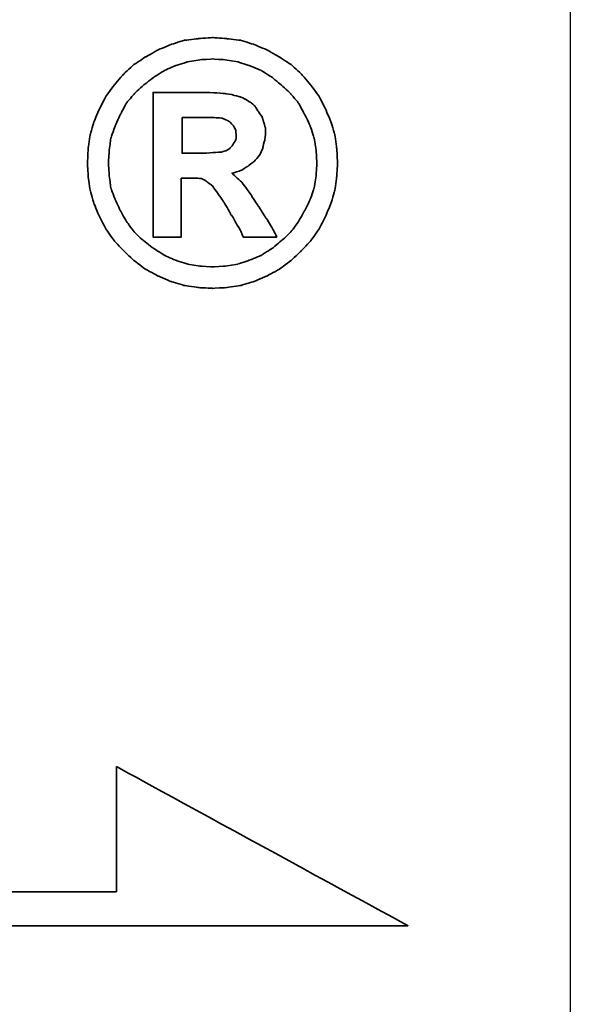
# Model space of a CAD drawing. Header units: millimetres. Extents: x 10 to 393, y 108 to 243.
# Tile 41 of 43: x 301.32 to 305.13, y 140.61 to 147.43. Entities that reach past the tile are written whole.
import ezdxf

# ---------------------------------------------------------------- set-up
doc = ezdxf.new("R2010")
doc.units = ezdxf.units.MM
doc.header["$LTSCALE"] = 0.15
for name, color, linetype in [('DIM', 4, 'CONTINUOUS'), ('layer 1', 7, 'CONTINUOUS'), ('OUT', 3, 'CONTINUOUS')]:
    doc.layers.add(name, color=color, linetype=linetype)

# ---------------------------------------------------------------- blocks, each defined once
blk = doc.blocks.new('TBI MOTION logo(完整正式版)')
at = {"layer": 'layer 1', "color": 22, "lineweight": 35}
for points, knots in [([(81.20634, 4.98624), (81.20634, 4.98624), (81.18649, 5.32862), (81.18649, 5.32862), (81.18649, 5.32862), (81.18649, 5.32862), (81.13886, 5.66206), (81.13886, 5.66206), (81.13886, 5.66206), (81.13886, 5.66206), (81.04359, 5.97764), (81.04359, 5.97764), (81.04359, 5.97764), (81.04359, 5.97764), (80.91061, 6.29124), (80.91061, 6.29124), (80.91061, 6.29124), (80.91061, 6.29124), (80.75778, 6.58697), (80.75778, 6.58697), (80.75778, 6.58697), (80.75778, 6.58697), (80.5593, 6.85294), (80.5593, 6.85294), (80.5593, 6.85294), (80.5593, 6.85294), (80.33105, 7.1189), (80.33105, 7.1189), (80.33105, 7.1189), (80.33105, 7.1189), (80.09287, 7.33921), (80.09287, 7.33921), (80.09287, 7.33921), (80.09287, 7.33921), (79.815, 7.51982), (79.815, 7.51982), (79.815, 7.51982), (79.815, 7.51982), (79.51133, 7.69051), (79.51133, 7.69051), (79.51133, 7.69051), (79.51133, 7.69051), (79.19773, 7.8235), (79.19773, 7.8235), (79.19773, 7.8235), (79.19773, 7.8235), (78.88215, 7.91877), (78.88215, 7.91877), (78.88215, 7.91877), (78.88215, 7.91877), (78.54871, 7.95846), (78.54871, 7.95846), (78.54871, 7.95846), (78.54871, 7.95846), (78.21526, 7.98625), (78.21526, 7.98625), (78.21526, 7.98625), (78.21526, 7.98625), (77.87388, 7.95846), (77.87388, 7.95846), (77.87388, 7.95846), (77.87388, 7.95846), (77.54044, 7.91877), (77.54044, 7.91877), (77.54044, 7.91877), (77.54044, 7.91877), (77.22485, 7.8235), (77.22485, 7.8235), (77.22485, 7.8235), (77.22485, 7.8235), (76.91027, 7.69051), (76.91027, 7.69051), (76.91027, 7.69051), (76.91027, 7.69051), (76.6056, 7.51982), (76.6056, 7.51982), (76.6056, 7.51982), (76.6056, 7.51982), (76.32972, 7.33921), (76.32972, 7.33921), (76.32972, 7.33921), (76.32972, 7.33921), (76.09154, 7.1189), (76.09154, 7.1189), (76.09154, 7.1189), (76.09154, 7.1189), (75.86329, 6.85294), (75.86329, 6.85294), (75.86329, 6.85294), (75.86329, 6.85294), (75.66382, 6.58697), (75.66382, 6.58697), (75.66382, 6.58697), (75.66382, 6.58697), (75.51099, 6.29124), (75.51099, 6.29124), (75.51099, 6.29124), (75.51099, 6.29124), (75.37702, 5.97764), (75.37702, 5.97764), (75.37702, 5.97764), (75.37702, 5.97764), (75.28175, 5.66206), (75.28175, 5.66206), (75.28175, 5.66206), (75.28175, 5.66206), (75.23411, 5.32862), (75.23411, 5.32862), (75.23411, 5.32862), (75.23411, 5.32862), (75.21625, 4.98624), (75.21625, 4.98624), (75.21625, 4.98624), (75.21625, 4.98624), (75.23411, 4.6528), (75.23411, 4.6528), (75.23411, 4.6528), (75.23411, 4.6528), (75.28175, 4.32035), (75.28175, 4.32035), (75.28175, 4.32035), (75.28175, 4.32035), (75.37702, 3.99583), (75.37702, 3.99583), (75.37702, 3.99583), (75.37702, 3.99583), (75.51099, 3.68224), (75.51099, 3.68224), (75.51099, 3.68224), (75.51099, 3.68224), (75.66382, 3.38749), (75.66382, 3.38749), (75.66382, 3.38749), (75.66382, 3.38749), (75.86329, 3.10963), (75.86329, 3.10963), (75.86329, 3.10963), (75.86329, 3.10963), (76.09154, 2.87145), (76.09154, 2.87145), (76.09154, 2.87145), (76.09154, 2.87145), (76.32972, 2.6432), (76.32972, 2.6432), (76.32972, 2.6432), (76.32972, 2.6432), (76.6056, 2.43381), (76.6056, 2.43381), (76.6056, 2.43381), (76.6056, 2.43381), (76.91027, 2.27205), (76.91027, 2.27205), (76.91027, 2.27205), (76.91027, 2.27205), (77.22485, 2.13906), (77.22485, 2.13906), (77.22485, 2.13906), (77.22485, 2.13906), (77.54044, 2.0438), (77.54044, 2.0438), (77.54044, 2.0438), (77.54044, 2.0438), (77.87388, 1.99616), (77.87388, 1.99616), (77.87388, 1.99616), (77.87388, 1.99616), (78.21526, 1.97631), (78.21526, 1.97631), (78.21526, 1.97631), (78.21526, 1.97631), (78.54871, 1.99616), (78.54871, 1.99616), (78.54871, 1.99616), (78.54871, 1.99616), (78.88215, 2.0438), (78.88215, 2.0438), (78.88215, 2.0438), (78.88215, 2.0438), (79.19773, 2.13906), (79.19773, 2.13906), (79.19773, 2.13906), (79.19773, 2.13906), (79.51133, 2.27205), (79.51133, 2.27205), (79.51133, 2.27205), (79.51133, 2.27205), (79.815, 2.43381), (79.815, 2.43381), (79.815, 2.43381), (79.815, 2.43381), (80.09287, 2.6432), (80.09287, 2.6432), (80.09287, 2.6432), (80.09287, 2.6432), (80.33105, 2.87145), (80.33105, 2.87145), (80.33105, 2.87145), (80.33105, 2.87145), (80.5593, 3.10963), (80.5593, 3.10963), (80.5593, 3.10963), (80.5593, 3.10963), (80.75778, 3.38749), (80.75778, 3.38749), (80.75778, 3.38749), (80.75778, 3.38749), (80.91061, 3.68224), (80.91061, 3.68224), (80.91061, 3.68224), (80.91061, 3.68224), (81.04359, 3.99583), (81.04359, 3.99583), (81.04359, 3.99583), (81.04359, 3.99583), (81.13886, 4.32035), (81.13886, 4.32035), (81.13886, 4.32035), (81.13886, 4.32035), (81.18649, 4.6528), (81.18649, 4.6528), (81.18649, 4.6528), (81.18649, 4.6528), (81.20634, 4.98624), (81.20634, 4.98624)], [0, 0, 0, 0, 0.01785714, 0.01785714, 0.01785714, 0.01785715, 0.03571429, 0.03571429, 0.03571429, 0.0357143, 0.05357143, 0.05357143, 0.05357143, 0.05357144, 0.07142857, 0.07142857, 0.07142857, 0.07142858, 0.08928571, 0.08928571, 0.08928571, 0.08928572, 0.10714286, 0.10714286, 0.10714286, 0.10714287, 0.125, 0.125, 0.125, 0.12500001, 0.14285714, 0.14285714, 0.14285714, 0.14285715, 0.16071429, 0.16071429, 0.16071429, 0.1607143, 0.17857143, 0.17857143, 0.17857143, 0.17857144, 0.19642857, 0.19642857, 0.19642857, 0.19642858, 0.21428571, 0.21428571, 0.21428571, 0.21428572, 0.23214286, 0.23214286, 0.23214286, 0.23214287, 0.25, 0.25, 0.25, 0.25000001, 0.26785714, 0.26785714, 0.26785714, 0.26785715, 0.28571429, 0.28571429, 0.28571429, 0.2857143, 0.30357143, 0.30357143, 0.30357143, 0.30357144, 0.32142857, 0.32142857, 0.32142857, 0.32142858, 0.33928571, 0.33928571, 0.33928571, 0.33928572, 0.35714286, 0.35714286, 0.35714286, 0.35714287, 0.375, 0.375, 0.375, 0.37500001, 0.39285714, 0.39285714, 0.39285714, 0.39285715, 0.41071429, 0.41071429, 0.41071429, 0.4107143, 0.42857143, 0.42857143, 0.42857143, 0.42857144, 0.44642857, 0.44642857, 0.44642857, 0.44642858, 0.46428571, 0.46428571, 0.46428571, 0.46428572, 0.48214286, 0.48214286, 0.48214286, 0.48214287, 0.5, 0.5, 0.5, 0.50000001, 0.51785714, 0.51785714, 0.51785714, 0.51785715, 0.53571429, 0.53571429, 0.53571429, 0.5357143, 0.55357143, 0.55357143, 0.55357143, 0.55357144, 0.57142857, 0.57142857, 0.57142857, 0.57142858, 0.58928571, 0.58928571, 0.58928571, 0.58928572, 0.60714286, 0.60714286, 0.60714286, 0.60714287, 0.625, 0.625, 0.625, 0.62500001, 0.64285714, 0.64285714, 0.64285714, 0.64285715, 0.66071429, 0.66071429, 0.66071429, 0.6607143, 0.67857143, 0.67857143, 0.67857143, 0.67857144, 0.69642857, 0.69642857, 0.69642857, 0.69642858, 0.71428571, 0.71428571, 0.71428571, 0.71428572, 0.73214286, 0.73214286, 0.73214286, 0.73214287, 0.75, 0.75, 0.75, 0.75000001, 0.76785714, 0.76785714, 0.76785714, 0.76785715, 0.78571429, 0.78571429, 0.78571429, 0.7857143, 0.80357143, 0.80357143, 0.80357143, 0.80357144, 0.82142857, 0.82142857, 0.82142857, 0.82142858, 0.83928571, 0.83928571, 0.83928571, 0.83928572, 0.85714286, 0.85714286, 0.85714286, 0.85714287, 0.875, 0.875, 0.875, 0.87500001, 0.89285714, 0.89285714, 0.89285714, 0.89285715, 0.91071429, 0.91071429, 0.91071429, 0.9107143, 0.92857143, 0.92857143, 0.92857143, 0.92857144, 0.94642857, 0.94642857, 0.94642857, 0.94642858, 0.96428571, 0.96428571, 0.96428571, 0.96428572, 0.98214286, 0.98214286, 0.98214286, 0.98214287, 1, 1, 1, 1]), ([(80.71014, 4.98624), (80.71014, 4.98624), (80.69129, 5.29091), (80.69129, 5.29091), (80.69129, 5.29091), (80.69129, 5.29091), (80.64464, 5.57672), (80.64464, 5.57672), (80.64464, 5.57672), (80.64464, 5.57672), (80.54937, 5.87245), (80.54937, 5.87245), (80.54937, 5.87245), (80.54937, 5.87245), (80.41639, 6.14833), (80.41639, 6.14833), (80.41639, 6.14833), (80.41639, 6.14833), (80.27349, 6.41429), (80.27349, 6.41429), (80.27349, 6.41429), (80.27349, 6.41429), (80.08295, 6.64255), (80.08295, 6.64255), (80.08295, 6.64255), (80.08295, 6.64255), (79.86264, 6.84301), (79.86264, 6.84301), (79.86264, 6.84301), (79.86264, 6.84301), (79.63439, 7.03355), (79.63439, 7.03355), (79.63439, 7.03355), (79.63439, 7.03355), (79.37835, 7.1963), (79.37835, 7.1963), (79.37835, 7.1963), (79.37835, 7.1963), (79.10246, 7.30944), (79.10246, 7.30944), (79.10246, 7.30944), (79.10246, 7.30944), (78.81665, 7.40471), (78.81665, 7.40471), (78.81665, 7.40471), (78.81665, 7.40471), (78.511, 7.45234), (78.511, 7.45234), (78.511, 7.45234), (78.511, 7.45234), (78.21526, 7.47219), (78.21526, 7.47219), (78.21526, 7.47219), (78.21526, 7.47219), (77.9106, 7.45234), (77.9106, 7.45234), (77.9106, 7.45234), (77.9106, 7.45234), (77.61685, 7.40471), (77.61685, 7.40471), (77.61685, 7.40471), (77.61685, 7.40471), (77.32012, 7.30944), (77.32012, 7.30944), (77.32012, 7.30944), (77.32012, 7.30944), (77.06309, 7.1963), (77.06309, 7.1963), (77.06309, 7.1963), (77.06309, 7.1963), (76.80606, 7.03355), (76.80606, 7.03355), (76.80606, 7.03355), (76.80606, 7.03355), (76.55797, 6.84301), (76.55797, 6.84301), (76.55797, 6.84301), (76.55797, 6.84301), (76.34063, 6.64255), (76.34063, 6.64255), (76.34063, 6.64255), (76.34063, 6.64255), (76.1491, 6.41429), (76.1491, 6.41429), (76.1491, 6.41429), (76.1491, 6.41429), (76.0062, 6.14833), (76.0062, 6.14833), (76.0062, 6.14833), (76.0062, 6.14833), (75.88314, 5.87245), (75.88314, 5.87245), (75.88314, 5.87245), (75.88314, 5.87245), (75.77794, 5.57672), (75.77794, 5.57672), (75.77794, 5.57672), (75.77794, 5.57672), (75.73924, 5.29091), (75.73924, 5.29091), (75.73924, 5.29091), (75.73924, 5.29091), (75.72039, 4.98624), (75.72039, 4.98624), (75.72039, 4.98624), (75.72039, 4.98624), (75.73924, 4.67165), (75.73924, 4.67165), (75.73924, 4.67165), (75.73924, 4.67165), (75.77794, 4.37791), (75.77794, 4.37791), (75.77794, 4.37791), (75.77794, 4.37791), (75.88314, 4.10102), (75.88314, 4.10102), (75.88314, 4.10102), (75.88314, 4.10102), (76.0062, 3.83407), (76.0062, 3.83407), (76.0062, 3.83407), (76.0062, 3.83407), (76.15902, 3.56811), (76.15902, 3.56811), (76.15902, 3.56811), (76.15902, 3.56811), (76.34063, 3.32001), (76.34063, 3.32001), (76.34063, 3.32001), (76.34063, 3.32001), (76.55797, 3.11955), (76.55797, 3.11955), (76.55797, 3.11955), (76.55797, 3.11955), (76.80606, 2.92901), (76.80606, 2.92901), (76.80606, 2.92901), (76.80606, 2.92901), (77.06309, 2.76725), (77.06309, 2.76725), (77.06309, 2.76725), (77.06309, 2.76725), (77.32012, 2.65412), (77.32012, 2.65412), (77.32012, 2.65412), (77.32012, 2.65412), (77.61685, 2.55786), (77.61685, 2.55786), (77.61685, 2.55786), (77.61685, 2.55786), (77.9106, 2.51022), (77.9106, 2.51022), (77.9106, 2.51022), (77.9106, 2.51022), (78.21526, 2.49137), (78.21526, 2.49137), (78.21526, 2.49137), (78.21526, 2.49137), (78.511, 2.51022), (78.511, 2.51022), (78.511, 2.51022), (78.511, 2.51022), (78.81665, 2.55786), (78.81665, 2.55786), (78.81665, 2.55786), (78.81665, 2.55786), (79.10246, 2.65412), (79.10246, 2.65412), (79.10246, 2.65412), (79.10246, 2.65412), (79.37835, 2.76725), (79.37835, 2.76725), (79.37835, 2.76725), (79.37835, 2.76725), (79.63439, 2.92901), (79.63439, 2.92901), (79.63439, 2.92901), (79.63439, 2.92901), (79.86264, 3.11955), (79.86264, 3.11955), (79.86264, 3.11955), (79.86264, 3.11955), (80.08295, 3.32001), (80.08295, 3.32001), (80.08295, 3.32001), (80.08295, 3.32001), (80.26356, 3.56811), (80.26356, 3.56811), (80.26356, 3.56811), (80.26356, 3.56811), (80.41639, 3.83407), (80.41639, 3.83407), (80.41639, 3.83407), (80.41639, 3.83407), (80.54937, 4.10102), (80.54937, 4.10102), (80.54937, 4.10102), (80.54937, 4.10102), (80.64464, 4.37791), (80.64464, 4.37791), (80.64464, 4.37791), (80.64464, 4.37791), (80.69129, 4.67165), (80.69129, 4.67165), (80.69129, 4.67165), (80.69129, 4.67165), (80.71014, 4.98624), (80.71014, 4.98624)], [0, 0, 0, 0, 0.01923077, 0.01923077, 0.01923077, 0.01923078, 0.03846154, 0.03846154, 0.03846154, 0.03846155, 0.05769231, 0.05769231, 0.05769231, 0.05769232, 0.07692308, 0.07692308, 0.07692308, 0.07692309, 0.09615385, 0.09615385, 0.09615385, 0.09615386, 0.11538462, 0.11538462, 0.11538462, 0.11538463, 0.13461538, 0.13461538, 0.13461538, 0.13461539, 0.15384615, 0.15384615, 0.15384615, 0.15384616, 0.17307692, 0.17307692, 0.17307692, 0.17307693, 0.19230769, 0.19230769, 0.19230769, 0.1923077, 0.21153846, 0.21153846, 0.21153846, 0.21153847, 0.23076923, 0.23076923, 0.23076923, 0.23076924, 0.25, 0.25, 0.25, 0.25000001, 0.26923077, 0.26923077, 0.26923077, 0.26923078, 0.28846154, 0.28846154, 0.28846154, 0.28846155, 0.30769231, 0.30769231, 0.30769231, 0.30769232, 0.32692308, 0.32692308, 0.32692308, 0.32692309, 0.34615385, 0.34615385, 0.34615385, 0.34615386, 0.36538462, 0.36538462, 0.36538462, 0.36538463, 0.38461538, 0.38461538, 0.38461538, 0.38461539, 0.40384615, 0.40384615, 0.40384615, 0.40384616, 0.42307692, 0.42307692, 0.42307692, 0.42307693, 0.44230769, 0.44230769, 0.44230769, 0.4423077, 0.46153846, 0.46153846, 0.46153846, 0.46153847, 0.48076923, 0.48076923, 0.48076923, 0.48076924, 0.5, 0.5, 0.5, 0.50000001, 0.51923077, 0.51923077, 0.51923077, 0.51923078, 0.53846154, 0.53846154, 0.53846154, 0.53846155, 0.55769231, 0.55769231, 0.55769231, 0.55769232, 0.57692308, 0.57692308, 0.57692308, 0.57692309, 0.59615385, 0.59615385, 0.59615385, 0.59615386, 0.61538462, 0.61538462, 0.61538462, 0.61538463, 0.63461538, 0.63461538, 0.63461538, 0.63461539, 0.65384615, 0.65384615, 0.65384615, 0.65384616, 0.67307692, 0.67307692, 0.67307692, 0.67307693, 0.69230769, 0.69230769, 0.69230769, 0.6923077, 0.71153846, 0.71153846, 0.71153846, 0.71153847, 0.73076923, 0.73076923, 0.73076923, 0.73076924, 0.75, 0.75, 0.75, 0.75000001, 0.76923077, 0.76923077, 0.76923077, 0.76923078, 0.78846154, 0.78846154, 0.78846154, 0.78846155, 0.80769231, 0.80769231, 0.80769231, 0.80769232, 0.82692308, 0.82692308, 0.82692308, 0.82692309, 0.84615385, 0.84615385, 0.84615385, 0.84615386, 0.86538462, 0.86538462, 0.86538462, 0.86538463, 0.88461538, 0.88461538, 0.88461538, 0.88461539, 0.90384615, 0.90384615, 0.90384615, 0.90384616, 0.92307692, 0.92307692, 0.92307692, 0.92307693, 0.94230769, 0.94230769, 0.94230769, 0.9423077, 0.96153846, 0.96153846, 0.96153846, 0.96153847, 0.98076923, 0.98076923, 0.98076923, 0.98076924, 1, 1, 1, 1]), ([(76.78721, 3.2823), (76.78721, 3.2823), (76.78721, 3.32001), (76.78721, 3.32001), (76.78721, 3.32001), (76.78721, 3.32001), (76.78721, 3.42422), (76.78721, 3.42422), (76.78721, 3.42422), (76.78721, 3.42422), (76.78721, 3.59689), (76.78721, 3.59689), (76.78721, 3.59689), (76.78721, 3.59689), (76.78721, 3.80529), (76.78721, 3.80529), (76.78721, 3.80529), (76.78721, 3.80529), (76.78721, 4.0524), (76.78721, 4.0524), (76.78721, 4.0524), (76.78721, 4.0524), (76.78721, 4.32035), (76.78721, 4.32035), (76.78721, 4.32035), (76.78721, 4.32035), (76.78721, 4.92868), (76.78721, 4.92868), (76.78721, 4.92868), (76.78721, 4.92868), (76.78721, 5.53801), (76.78721, 5.53801), (76.78721, 5.53801), (76.78721, 5.53801), (76.78721, 5.82482), (76.78721, 5.82482), (76.78721, 5.82482), (76.78721, 5.82482), (76.78721, 6.07291), (76.78721, 6.07291), (76.78721, 6.07291), (76.78721, 6.07291), (76.78721, 6.30017), (76.78721, 6.30017), (76.78721, 6.30017), (76.78721, 6.30017), (76.78721, 6.45399), (76.78721, 6.45399), (76.78721, 6.45399), (76.78721, 6.45399), (76.78721, 6.5572), (76.78721, 6.5572), (76.78721, 6.5572), (76.78721, 6.5572), (76.78721, 6.59689), (76.78721, 6.59689), (76.78721, 6.59689), (76.78721, 6.59689), (76.78721, 6.67232), (76.78721, 6.67232), (76.78721, 6.67232), (76.78721, 6.67232), (76.8537, 6.67232), (76.8537, 6.67232), (76.8537, 6.67232), (76.8537, 6.67232), (76.87355, 6.67232), (76.87355, 6.67232), (76.87355, 6.67232), (76.87355, 6.67232), (76.91027, 6.67232), (76.91027, 6.67232), (76.91027, 6.67232), (76.91027, 6.67232), (77.04424, 6.67232), (77.04424, 6.67232), (77.04424, 6.67232), (77.04424, 6.67232), (77.22485, 6.67232), (77.22485, 6.67232), (77.22485, 6.67232), (77.22485, 6.67232), (77.43524, 6.67232), (77.43524, 6.67232), (77.43524, 6.67232), (77.43524, 6.67232), (77.65357, 6.67232), (77.65357, 6.67232), (77.65357, 6.67232), (77.65357, 6.67232), (77.82625, 6.67232), (77.82625, 6.67232), (77.82625, 6.67232), (77.82625, 6.67232), (77.94037, 6.67232), (77.94037, 6.67232), (77.94037, 6.67232), (77.94037, 6.67232), (77.97709, 6.67232), (77.97709, 6.67232), (77.97709, 6.67232), (77.97709, 6.67232), (77.99694, 6.67232), (77.99694, 6.67232), (77.99694, 6.67232), (77.99694, 6.67232), (78.00686, 6.67232), (78.00686, 6.67232), (78.00686, 6.67232), (78.00686, 6.67232), (78.28275, 6.6624), (78.28275, 6.6624), (78.28275, 6.6624), (78.28275, 6.6624), (78.50107, 6.64255), (78.50107, 6.64255), (78.50107, 6.64255), (78.50107, 6.64255), (78.511, 6.64255), (78.511, 6.64255), (78.511, 6.64255), (78.511, 6.64255), (78.70154, 6.61476), (78.70154, 6.61476), (78.70154, 6.61476), (78.70154, 6.61476), (78.70154, 6.60483), (78.70154, 6.60483), (78.70154, 6.60483), (78.70154, 6.60483), (78.86429, 6.56713), (78.86429, 6.56713), (78.86429, 6.56713), (78.86429, 6.56713), (78.87223, 6.56713), (78.87223, 6.56713), (78.87223, 6.56713), (78.87223, 6.56713), (78.99727, 6.51056), (78.99727, 6.51056), (78.99727, 6.51056), (78.99727, 6.51056), (79.00719, 6.51056), (79.00719, 6.51056), (79.00719, 6.51056), (79.00719, 6.51056), (79.00719, 6.50162), (79.00719, 6.50162), (79.00719, 6.50162), (79.00719, 6.50162), (79.1104, 6.43415), (79.1104, 6.43415), (79.1104, 6.43415), (79.1104, 6.43415), (79.12132, 6.43415), (79.12132, 6.43415), (79.12132, 6.43415), (79.12132, 6.43415), (79.22552, 6.34781), (79.22552, 6.34781), (79.22552, 6.34781), (79.22552, 6.34781), (79.23544, 6.33888), (79.23544, 6.33888), (79.23544, 6.33888), (79.23544, 6.33888), (79.23544, 6.32895), (79.23544, 6.32895), (79.23544, 6.32895), (79.23544, 6.32895), (79.31087, 6.21483), (79.31087, 6.21483), (79.31087, 6.21483), (79.31087, 6.21483), (79.38629, 6.1007), (79.38629, 6.1007), (79.38629, 6.1007), (79.38629, 6.1007), (79.3972, 6.1007), (79.3972, 6.1007), (79.3972, 6.1007), (79.3972, 6.1007), (79.3972, 6.09078), (79.3972, 6.09078), (79.3972, 6.09078), (79.3972, 6.09078), (79.43392, 5.97764), (79.43392, 5.97764), (79.43392, 5.97764), (79.43392, 5.97764), (79.43392, 5.96772), (79.43392, 5.96772), (79.43392, 5.96772), (79.43392, 5.96772), (79.47362, 5.83474), (79.47362, 5.83474), (79.47362, 5.83474), (79.47362, 5.83474), (79.48156, 5.82482), (79.48156, 5.82482), (79.48156, 5.82482), (79.48156, 5.82482), (79.48156, 5.69977), (79.48156, 5.69977), (79.48156, 5.69977), (79.48156, 5.69977), (79.48156, 5.69183), (79.48156, 5.69183), (79.48156, 5.69183), (79.48156, 5.69183), (79.4637, 5.51915), (79.4637, 5.51915), (79.4637, 5.51915), (79.4637, 5.51915), (79.4637, 5.51122), (79.4637, 5.51122), (79.4637, 5.51122), (79.4637, 5.51122), (79.45377, 5.51122), (79.45377, 5.51122), (79.45377, 5.51122), (79.45377, 5.51122), (79.41507, 5.34847), (79.41507, 5.34847), (79.41507, 5.34847), (79.41507, 5.34847), (79.41507, 5.33854), (79.41507, 5.33854), (79.41507, 5.33854), (79.41507, 5.33854), (79.41507, 5.32862), (79.41507, 5.32862), (79.41507, 5.32862), (79.41507, 5.32862), (79.33865, 5.16785), (79.33865, 5.16785), (79.33865, 5.16785), (79.33865, 5.16785), (79.33071, 5.15693), (79.33071, 5.15693), (79.33071, 5.15693), (79.33071, 5.15693), (79.2156, 5.02495), (79.2156, 5.02495), (79.2156, 5.02495), (79.2156, 5.02495), (79.20567, 5.01502), (79.20567, 5.01502), (79.20567, 5.01502), (79.20567, 5.01502), (79.05483, 4.89991), (79.05483, 4.89991), (79.05483, 4.89991), (79.05483, 4.89991), (79.04491, 4.89197), (79.04491, 4.89197), (79.04491, 4.89197), (79.04491, 4.89197), (78.89208, 4.7967), (78.89208, 4.7967), (78.89208, 4.7967), (78.89208, 4.7967), (78.88215, 4.7967), (78.88215, 4.7967), (78.88215, 4.7967), (78.88215, 4.7967), (78.69161, 4.73913), (78.69161, 4.73913), (78.69161, 4.73913), (78.69161, 4.73913), (78.68169, 4.73913), (78.68169, 4.73913), (78.68169, 4.73913), (78.68169, 4.73913), (78.68169, 4.72921), (78.68169, 4.72921), (78.68169, 4.72921), (78.68169, 4.72921), (78.78688, 4.63394), (78.78688, 4.63394), (78.78688, 4.63394), (78.78688, 4.63394), (78.902, 4.52875), (78.902, 4.52875), (78.902, 4.52875), (78.902, 4.52875), (78.91093, 4.52081), (78.91093, 4.52081), (78.91093, 4.52081), (78.91093, 4.52081), (79.02506, 4.36798), (79.02506, 4.36798), (79.02506, 4.36798), (79.02506, 4.36798), (79.1501, 4.1953), (79.1501, 4.1953), (79.1501, 4.1953), (79.1501, 4.1953), (79.1501, 4.18736), (79.1501, 4.18736), (79.1501, 4.18736), (79.1501, 4.18736), (79.29201, 3.96705), (79.29201, 3.96705), (79.29201, 3.96705), (79.29201, 3.96705), (79.31087, 3.93828), (79.31087, 3.93828), (79.31087, 3.93828), (79.31087, 3.93828), (79.32079, 3.93828), (79.32079, 3.93828), (79.32079, 3.93828), (79.32079, 3.93828), (79.3585, 3.87178), (79.3585, 3.87178), (79.3585, 3.87178), (79.3585, 3.87178), (79.50141, 3.64353), (79.50141, 3.64353), (79.50141, 3.64353), (79.50141, 3.64353), (79.51133, 3.64353), (79.51133, 3.64353), (79.51133, 3.64353), (79.51133, 3.64353), (79.64431, 3.41528), (79.64431, 3.41528), (79.64431, 3.41528), (79.64431, 3.41528), (79.68202, 3.3478), (79.68202, 3.3478), (79.68202, 3.3478), (79.68202, 3.3478), (79.70187, 3.31009), (79.70187, 3.31009), (79.70187, 3.31009), (79.70187, 3.31009), (79.7495, 3.2049), (79.7495, 3.2049), (79.7495, 3.2049), (79.7495, 3.2049), (79.64431, 3.2049), (79.64431, 3.2049), (79.64431, 3.2049), (79.64431, 3.2049), (79.62546, 3.2049), (79.62546, 3.2049), (79.62546, 3.2049), (79.62546, 3.2049), (79.53912, 3.2049), (79.53912, 3.2049), (79.53912, 3.2049), (79.53912, 3.2049), (79.31087, 3.2049), (79.31087, 3.2049), (79.31087, 3.2049), (79.31087, 3.2049), (79.08262, 3.2049), (79.08262, 3.2049), (79.08262, 3.2049), (79.08262, 3.2049), (79.00719, 3.2049), (79.00719, 3.2049), (79.00719, 3.2049), (79.00719, 3.2049), (78.98735, 3.2049), (78.98735, 3.2049), (78.98735, 3.2049), (78.98735, 3.2049), (78.94964, 3.2049), (78.94964, 3.2049), (78.94964, 3.2049), (78.94964, 3.2049), (78.92979, 3.24459), (78.92979, 3.24459), (78.92979, 3.24459), (78.92979, 3.24459), (78.91093, 3.2823), (78.91093, 3.2823), (78.91093, 3.2823), (78.91093, 3.2823), (78.91093, 3.29223), (78.91093, 3.29223), (78.91093, 3.29223), (78.91093, 3.29223), (78.89208, 3.3478), (78.89208, 3.3478), (78.89208, 3.3478), (78.89208, 3.3478), (78.78688, 3.52048), (78.78688, 3.52048), (78.78688, 3.52048), (78.78688, 3.52048), (78.69161, 3.7001), (78.69161, 3.7001), (78.69161, 3.7001), (78.69161, 3.7001), (78.6539, 3.7388), (78.6539, 3.7388), (78.6539, 3.7388), (78.6539, 3.7388), (78.64398, 3.74873), (78.64398, 3.74873), (78.64398, 3.74873), (78.64398, 3.74873), (78.64398, 3.75766), (78.64398, 3.75766), (78.64398, 3.75766), (78.64398, 3.75766), (78.63405, 3.78644), (78.63405, 3.78644), (78.63405, 3.78644), (78.63405, 3.78644), (78.48321, 4.04347), (78.48321, 4.04347), (78.48321, 4.04347), (78.48321, 4.04347), (78.33038, 4.2618), (78.33038, 4.2618), (78.33038, 4.2618), (78.33038, 4.2618), (78.20732, 4.43447), (78.20732, 4.43447), (78.20732, 4.43447), (78.20732, 4.43447), (78.09221, 4.52081), (78.09221, 4.52081), (78.09221, 4.52081), (78.09221, 4.52081), (78.02472, 4.56845), (78.02472, 4.56845), (78.02472, 4.56845), (78.02472, 4.56845), (77.9493, 4.60616), (77.9493, 4.60616), (77.9493, 4.60616), (77.9493, 4.60616), (77.8451, 4.61608), (77.8451, 4.61608), (77.8451, 4.61608), (77.8451, 4.61608), (77.71113, 4.61608), (77.71113, 4.61608), (77.71113, 4.61608), (77.71113, 4.61608), (77.69128, 4.61608), (77.69128, 4.61608), (77.69128, 4.61608), (77.69128, 4.61608), (77.67342, 4.61608), (77.67342, 4.61608), (77.67342, 4.61608), (77.67342, 4.61608), (77.5583, 4.61608), (77.5583, 4.61608), (77.5583, 4.61608), (77.5583, 4.61608), (77.46303, 4.61608), (77.46303, 4.61608), (77.46303, 4.61608), (77.46303, 4.61608), (77.46303, 4.54761), (77.46303, 4.54761), (77.46303, 4.54761), (77.46303, 4.54761), (77.46303, 4.47318), (77.46303, 4.47318), (77.46303, 4.47318), (77.46303, 4.47318), (77.46303, 4.24294), (77.46303, 4.24294), (77.46303, 4.24294), (77.46303, 4.24294), (77.46303, 3.99583), (77.46303, 3.99583), (77.46303, 3.99583), (77.46303, 3.99583), (77.46303, 3.72888), (77.46303, 3.72888), (77.46303, 3.72888), (77.46303, 3.72888), (77.46303, 3.51055), (77.46303, 3.51055), (77.46303, 3.51055), (77.46303, 3.51055), (77.46303, 3.42422), (77.46303, 3.42422), (77.46303, 3.42422), (77.46303, 3.42422), (77.46303, 3.35773), (77.46303, 3.35773), (77.46303, 3.35773), (77.46303, 3.35773), (77.46303, 3.30017), (77.46303, 3.30017), (77.46303, 3.30017), (77.46303, 3.30017), (77.46303, 3.2823), (77.46303, 3.2823), (77.46303, 3.2823), (77.46303, 3.2823), (77.46303, 3.2049), (77.46303, 3.2049), (77.46303, 3.2049), (77.46303, 3.2049), (77.39753, 3.2049), (77.39753, 3.2049), (77.39753, 3.2049), (77.39753, 3.2049), (77.37768, 3.2049), (77.37768, 3.2049), (77.37768, 3.2049), (77.37768, 3.2049), (77.32012, 3.2049), (77.32012, 3.2049), (77.32012, 3.2049), (77.32012, 3.2049), (77.12165, 3.2049), (77.12165, 3.2049), (77.12165, 3.2049), (77.12165, 3.2049), (76.94897, 3.2049), (76.94897, 3.2049), (76.94897, 3.2049), (76.94897, 3.2049), (76.8924, 3.2049), (76.8924, 3.2049), (76.8924, 3.2049), (76.8924, 3.2049), (76.8537, 3.2049), (76.8537, 3.2049), (76.8537, 3.2049), (76.8537, 3.2049), (76.78721, 3.2049), (76.78721, 3.2049), (76.78721, 3.2049), (76.78721, 3.2049), (76.78721, 3.2823), (76.78721, 3.2823)], [0, 0, 0, 0, 0.00740741, 0.00740741, 0.00740741, 0.00740742, 0.01481481, 0.01481481, 0.01481481, 0.01481482, 0.02222222, 0.02222222, 0.02222222, 0.02222223, 0.02962963, 0.02962963, 0.02962963, 0.02962964, 0.03703704, 0.03703704, 0.03703704, 0.03703705, 0.04444444, 0.04444444, 0.04444444, 0.04444445, 0.05185185, 0.05185185, 0.05185185, 0.05185186, 0.05925926, 0.05925926, 0.05925926, 0.05925927, 0.06666667, 0.06666667, 0.06666667, 0.06666668, 0.07407407, 0.07407407, 0.07407407, 0.07407408, 0.08148148, 0.08148148, 0.08148148, 0.08148149, 0.08888889, 0.08888889, 0.08888889, 0.0888889, 0.0962963, 0.0962963, 0.0962963, 0.09629631, 0.1037037, 0.1037037, 0.1037037, 0.10370371, 0.11111111, 0.11111111, 0.11111111, 0.11111112, 0.11851852, 0.11851852, 0.11851852, 0.11851853, 0.12592593, 0.12592593, 0.12592593, 0.12592594, 0.13333333, 0.13333333, 0.13333333, 0.13333334, 0.14074074, 0.14074074, 0.14074074, 0.14074075, 0.14814815, 0.14814815, 0.14814815, 0.14814816, 0.15555556, 0.15555556, 0.15555556, 0.15555557, 0.16296296, 0.16296296, 0.16296296, 0.16296297, 0.17037037, 0.17037037, 0.17037037, 0.17037038, 0.17777778, 0.17777778, 0.17777778, 0.17777779, 0.18518519, 0.18518519, 0.18518519, 0.1851852, 0.19259259, 0.19259259, 0.19259259, 0.1925926, 0.2, 0.2, 0.2, 0.20000001, 0.20740741, 0.20740741, 0.20740741, 0.20740742, 0.21481481, 0.21481481, 0.21481481, 0.21481482, 0.22222222, 0.22222222, 0.22222222, 0.22222223, 0.22962963, 0.22962963, 0.22962963, 0.22962964, 0.23703704, 0.23703704, 0.23703704, 0.23703705, 0.24444444, 0.24444444, 0.24444444, 0.24444445, 0.25185185, 0.25185185, 0.25185185, 0.25185186, 0.25925926, 0.25925926, 0.25925926, 0.25925927, 0.26666667, 0.26666667, 0.26666667, 0.26666668, 0.27407407, 0.27407407, 0.27407407, 0.27407408, 0.28148148, 0.28148148, 0.28148148, 0.28148149, 0.28888889, 0.28888889, 0.28888889, 0.2888889, 0.2962963, 0.2962963, 0.2962963, 0.29629631, 0.3037037, 0.3037037, 0.3037037, 0.30370371, 0.31111111, 0.31111111, 0.31111111, 0.31111112, 0.31851852, 0.31851852, 0.31851852, 0.31851853, 0.32592593, 0.32592593, 0.32592593, 0.32592594, 0.33333333, 0.33333333, 0.33333333, 0.33333334, 0.34074074, 0.34074074, 0.34074074, 0.34074075, 0.34814815, 0.34814815, 0.34814815, 0.34814816, 0.35555556, 0.35555556, 0.35555556, 0.35555557, 0.36296296, 0.36296296, 0.36296296, 0.36296297, 0.37037037, 0.37037037, 0.37037037, 0.37037038, 0.37777778, 0.37777778, 0.37777778, 0.37777779, 0.38518519, 0.38518519, 0.38518519, 0.3851852, 0.39259259, 0.39259259, 0.39259259, 0.3925926, 0.4, 0.4, 0.4, 0.40000001, 0.40740741, 0.40740741, 0.40740741, 0.40740742, 0.41481481, 0.41481481, 0.41481481, 0.41481482, 0.42222222, 0.42222222, 0.42222222, 0.42222223, 0.42962963, 0.42962963, 0.42962963, 0.42962964, 0.43703704, 0.43703704, 0.43703704, 0.43703705, 0.44444444, 0.44444444, 0.44444444, 0.44444445, 0.45185185, 0.45185185, 0.45185185, 0.45185186, 0.45925926, 0.45925926, 0.45925926, 0.45925927, 0.46666667, 0.46666667, 0.46666667, 0.46666668, 0.47407407, 0.47407407, 0.47407407, 0.47407408, 0.48148148, 0.48148148, 0.48148148, 0.48148149, 0.48888889, 0.48888889, 0.48888889, 0.4888889, 0.4962963, 0.4962963, 0.4962963, 0.49629631, 0.5037037, 0.5037037, 0.5037037, 0.50370371, 0.51111111, 0.51111111, 0.51111111, 0.51111112, 0.51851852, 0.51851852, 0.51851852, 0.51851853, 0.52592593, 0.52592593, 0.52592593, 0.52592594, 0.53333333, 0.53333333, 0.53333333, 0.53333334, 0.54074074, 0.54074074, 0.54074074, 0.54074075, 0.54814815, 0.54814815, 0.54814815, 0.54814816, 0.55555556, 0.55555556, 0.55555556, 0.55555557, 0.56296296, 0.56296296, 0.56296296, 0.56296297, 0.57037037, 0.57037037, 0.57037037, 0.57037038, 0.57777778, 0.57777778, 0.57777778, 0.57777779, 0.58518519, 0.58518519, 0.58518519, 0.5851852, 0.59259259, 0.59259259, 0.59259259, 0.5925926, 0.6, 0.6, 0.6, 0.60000001, 0.60740741, 0.60740741, 0.60740741, 0.60740742, 0.61481481, 0.61481481, 0.61481481, 0.61481482, 0.62222222, 0.62222222, 0.62222222, 0.62222223, 0.62962963, 0.62962963, 0.62962963, 0.62962964, 0.63703704, 0.63703704, 0.63703704, 0.63703705, 0.64444444, 0.64444444, 0.64444444, 0.64444445, 0.65185185, 0.65185185, 0.65185185, 0.65185186, 0.65925926, 0.65925926, 0.65925926, 0.65925927, 0.66666667, 0.66666667, 0.66666667, 0.66666668, 0.67407407, 0.67407407, 0.67407407, 0.67407408, 0.68148148, 0.68148148, 0.68148148, 0.68148149, 0.68888889, 0.68888889, 0.68888889, 0.6888889, 0.6962963, 0.6962963, 0.6962963, 0.69629631, 0.7037037, 0.7037037, 0.7037037, 0.70370371, 0.71111111, 0.71111111, 0.71111111, 0.71111112, 0.71851852, 0.71851852, 0.71851852, 0.71851853, 0.72592593, 0.72592593, 0.72592593, 0.72592594, 0.73333333, 0.73333333, 0.73333333, 0.73333334, 0.74074074, 0.74074074, 0.74074074, 0.74074075, 0.74814815, 0.74814815, 0.74814815, 0.74814816, 0.75555556, 0.75555556, 0.75555556, 0.75555557, 0.76296296, 0.76296296, 0.76296296, 0.76296297, 0.77037037, 0.77037037, 0.77037037, 0.77037038, 0.77777778, 0.77777778, 0.77777778, 0.77777779, 0.78518519, 0.78518519, 0.78518519, 0.7851852, 0.79259259, 0.79259259, 0.79259259, 0.7925926, 0.8, 0.8, 0.8, 0.80000001, 0.80740741, 0.80740741, 0.80740741, 0.80740742, 0.81481481, 0.81481481, 0.81481481, 0.81481482, 0.82222222, 0.82222222, 0.82222222, 0.82222223, 0.82962963, 0.82962963, 0.82962963, 0.82962964, 0.83703704, 0.83703704, 0.83703704, 0.83703705, 0.84444444, 0.84444444, 0.84444444, 0.84444445, 0.85185185, 0.85185185, 0.85185185, 0.85185186, 0.85925926, 0.85925926, 0.85925926, 0.85925927, 0.86666667, 0.86666667, 0.86666667, 0.86666668, 0.87407407, 0.87407407, 0.87407407, 0.87407408, 0.88148148, 0.88148148, 0.88148148, 0.88148149, 0.88888889, 0.88888889, 0.88888889, 0.8888889, 0.8962963, 0.8962963, 0.8962963, 0.89629631, 0.9037037, 0.9037037, 0.9037037, 0.90370371, 0.91111111, 0.91111111, 0.91111111, 0.91111112, 0.91851852, 0.91851852, 0.91851852, 0.91851853, 0.92592593, 0.92592593, 0.92592593, 0.92592594, 0.93333333, 0.93333333, 0.93333333, 0.93333334, 0.94074074, 0.94074074, 0.94074074, 0.94074075, 0.94814815, 0.94814815, 0.94814815, 0.94814816, 0.95555556, 0.95555556, 0.95555556, 0.95555557, 0.96296296, 0.96296296, 0.96296296, 0.96296297, 0.97037037, 0.97037037, 0.97037037, 0.97037038, 0.97777778, 0.97777778, 0.97777778, 0.97777779, 0.98518519, 0.98518519, 0.98518519, 0.9851852, 0.99259259, 0.99259259, 0.99259259, 0.9925926, 1, 1, 1, 1]), ([(77.48288, 6.07291), (77.48288, 6.07291), (77.48288, 5.99551), (77.48288, 5.99551), (77.48288, 5.99551), (77.48288, 5.99551), (77.48288, 5.82482), (77.48288, 5.82482), (77.48288, 5.82482), (77.48288, 5.82482), (77.48288, 5.63328), (77.48288, 5.63328), (77.48288, 5.63328), (77.48288, 5.63328), (77.48288, 5.46358), (77.48288, 5.46358), (77.48288, 5.46358), (77.48288, 5.46358), (77.48288, 5.29091), (77.48288, 5.29091), (77.48288, 5.29091), (77.48288, 5.29091), (77.48288, 5.21449), (77.48288, 5.21449), (77.48288, 5.21449), (77.48288, 5.21449), (77.50074, 5.21449), (77.50074, 5.21449), (77.50074, 5.21449), (77.50074, 5.21449), (77.71113, 5.21449), (77.71113, 5.21449), (77.71113, 5.21449), (77.71113, 5.21449), (77.94037, 5.21449), (77.94037, 5.21449), (77.94037, 5.21449), (77.94037, 5.21449), (78.01579, 5.21449), (78.01579, 5.21449), (78.01579, 5.21449), (78.01579, 5.21449), (78.03465, 5.21449), (78.03465, 5.21449), (78.03465, 5.21449), (78.03465, 5.21449), (78.2629, 5.23335), (78.2629, 5.23335), (78.2629, 5.23335), (78.2629, 5.23335), (78.42565, 5.24327), (78.42565, 5.24327), (78.42565, 5.24327), (78.42565, 5.24327), (78.54871, 5.28098), (78.54871, 5.28098), (78.54871, 5.28098), (78.54871, 5.28098), (78.62611, 5.32862), (78.62611, 5.32862), (78.62611, 5.32862), (78.62611, 5.32862), (78.69161, 5.40503), (78.69161, 5.40503), (78.69161, 5.40503), (78.69161, 5.40503), (78.73925, 5.48145), (78.73925, 5.48145), (78.73925, 5.48145), (78.73925, 5.48145), (78.77696, 5.55885), (78.77696, 5.55885), (78.77696, 5.55885), (78.77696, 5.55885), (78.77696, 5.65214), (78.77696, 5.65214), (78.77696, 5.65214), (78.77696, 5.65214), (78.76902, 5.76726), (78.76902, 5.76726), (78.76902, 5.76726), (78.76902, 5.76726), (78.71146, 5.87245), (78.71146, 5.87245), (78.71146, 5.87245), (78.71146, 5.87245), (78.62611, 5.96772), (78.62611, 5.96772), (78.62611, 5.96772), (78.62611, 5.96772), (78.511, 6.02528), (78.511, 6.02528), (78.511, 6.02528), (78.511, 6.02528), (78.44451, 6.05306), (78.44451, 6.05306), (78.44451, 6.05306), (78.44451, 6.05306), (78.32046, 6.06299), (78.32046, 6.06299), (78.32046, 6.06299), (78.32046, 6.06299), (78.18748, 6.07291), (78.18748, 6.07291), (78.18748, 6.07291), (78.18748, 6.07291), (77.99694, 6.07291), (77.99694, 6.07291), (77.99694, 6.07291), (77.99694, 6.07291), (77.97709, 6.07291), (77.97709, 6.07291), (77.97709, 6.07291), (77.97709, 6.07291), (77.90167, 6.07291), (77.90167, 6.07291), (77.90167, 6.07291), (77.90167, 6.07291), (77.69128, 6.07291), (77.69128, 6.07291), (77.69128, 6.07291), (77.69128, 6.07291), (77.50074, 6.07291), (77.50074, 6.07291), (77.50074, 6.07291), (77.50074, 6.07291), (77.48288, 6.07291), (77.48288, 6.07291)], [0, 0, 0, 0, 0.03125, 0.03125, 0.03125, 0.03125001, 0.0625, 0.0625, 0.0625, 0.06250001, 0.09375, 0.09375, 0.09375, 0.09375001, 0.125, 0.125, 0.125, 0.12500001, 0.15625, 0.15625, 0.15625, 0.15625001, 0.1875, 0.1875, 0.1875, 0.18750001, 0.21875, 0.21875, 0.21875, 0.21875001, 0.25, 0.25, 0.25, 0.25000001, 0.28125, 0.28125, 0.28125, 0.28125001, 0.3125, 0.3125, 0.3125, 0.31250001, 0.34375, 0.34375, 0.34375, 0.34375001, 0.375, 0.375, 0.375, 0.37500001, 0.40625, 0.40625, 0.40625, 0.40625001, 0.4375, 0.4375, 0.4375, 0.43750001, 0.46875, 0.46875, 0.46875, 0.46875001, 0.5, 0.5, 0.5, 0.50000001, 0.53125, 0.53125, 0.53125, 0.53125001, 0.5625, 0.5625, 0.5625, 0.56250001, 0.59375, 0.59375, 0.59375, 0.59375001, 0.625, 0.625, 0.625, 0.62500001, 0.65625, 0.65625, 0.65625, 0.65625001, 0.6875, 0.6875, 0.6875, 0.68750001, 0.71875, 0.71875, 0.71875, 0.71875001, 0.75, 0.75, 0.75, 0.75000001, 0.78125, 0.78125, 0.78125, 0.78125001, 0.8125, 0.8125, 0.8125, 0.81250001, 0.84375, 0.84375, 0.84375, 0.84375001, 0.875, 0.875, 0.875, 0.87500001, 0.90625, 0.90625, 0.90625, 0.90625001, 0.9375, 0.9375, 0.9375, 0.93750001, 0.96875, 0.96875, 0.96875, 0.96875001, 1, 1, 1, 1]), ([(75.90875, -9.47875), (75.90875, -9.47875), (75.90875, -12.28625), (75.90875, -12.28625), (75.90875, -12.28625), (75.90875, -12.28625), (75.90875, -12.47875), (75.90875, -12.47875), (75.90875, -12.47875), (75.90875, -12.47875), (75.71625, -12.47875), (75.71625, -12.47875), (75.71625, -12.47875), (75.71625, -12.47875), (-88.32875, -12.47875), (-88.32875, -12.47875), (-88.32875, -12.47875), (-88.32875, -12.47875), (-88.32875, -13.29375), (-88.32875, -13.29375), (-88.32875, -13.29375), (-88.32875, -13.29375), (82.89125, -13.29375), (82.89125, -13.29375), (82.89125, -13.29375), (82.89125, -13.29375), (75.90875, -9.47875), (75.90875, -9.47875)], [0, 0, 0, 0, 0.14285714, 0.14285714, 0.14285714, 0.14285715, 0.28571429, 0.28571429, 0.28571429, 0.2857143, 0.42857143, 0.42857143, 0.42857143, 0.42857144, 0.57142857, 0.57142857, 0.57142857, 0.57142858, 0.71428571, 0.71428571, 0.71428571, 0.71428572, 0.85714286, 0.85714286, 0.85714286, 0.85714287, 1, 1, 1, 1])]:
    blk.add_open_spline(points, degree=3, knots=knots, dxfattribs=at)

msp = doc.modelspace()

# ---------------------------------------------------------------- linework, layer by layer
at = {"layer": 'OUT', "color": 0}
msp.add_line((305.1263, 170.2794), (305.1263, 135.2794), dxfattribs=at)

# ---------------------------------------------------------------- block references
at = {"layer": 'DIM', "color": 7, "xscale": 0.2889976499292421, "yscale": 0.2889976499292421, "zscale": 0.2889976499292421}
msp.add_blockref('TBI MOTION logo(完整正式版)', (280.0469, 144.9945), dxfattribs=at)

doc.saveas('drawing.dxf')
